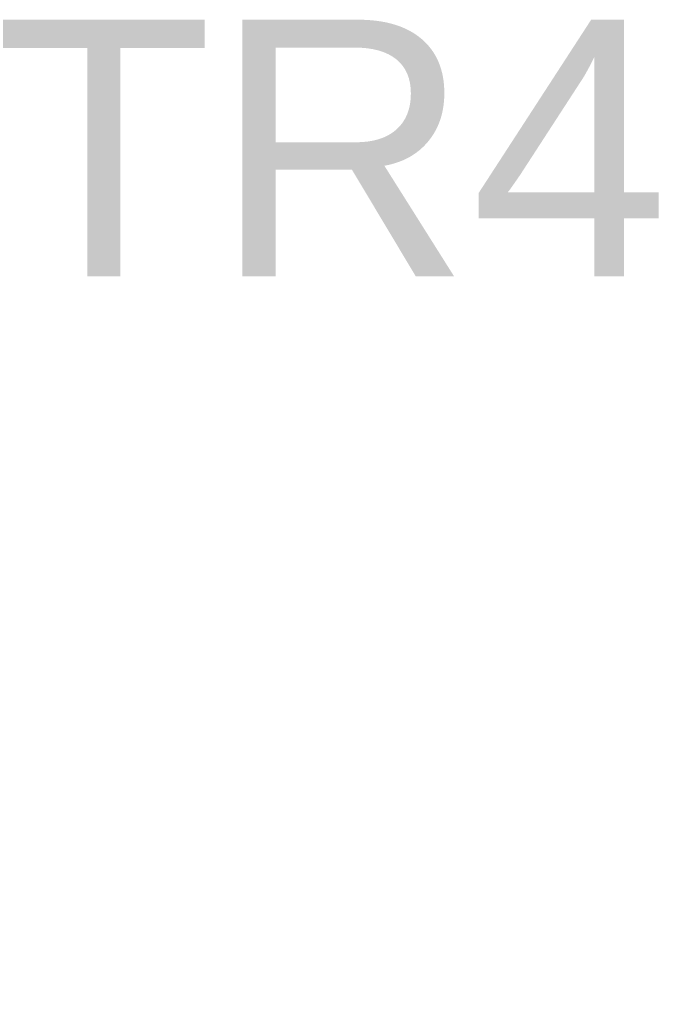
# Model space of a CAD drawing. Header units: millimetres. Extents: x 40090 to 187415, y -53271 to 40260.
# Tile 42 of 43: x 58720 to 59106, y 14543 to 15119. Entities that reach past the tile are written whole.
import ezdxf

# ---------------------------------------------------------------- set-up
doc = ezdxf.new("R2010")
doc.units = ezdxf.units.MM
doc.linetypes.add('ACAD_ISO12W100', pattern=[21, 12, -3, 0, -3, 0, -3])
doc.layers.add('AVM_kabelová_trasa_podhled', color=4, linetype='ACAD_ISO12W100', lineweight=30)
doc.styles.add('AVM', font='arial.ttf')
doc.styles.get("Standard").update_dxf_attribs({"font": 'arial.ttf'})
doc.dimstyles.new('AVM-1_50', dxfattribs={"dimscale": 40, "dimtxt": 2.5, "dimasz": 2.5, "dimexe": 1.25, "dimexo": 0.625, "dimtad": 1, "dimdec": 0, "dimrnd": 1, "dimtxsty": 'AVM', "dimcen": 2.5, "dimclrd": 256, "dimclre": 256, "dimclrt": 256, "dimadec": 0, "dimazin": 0, "dimtfac": 1, "dimtdec": 0, "dimtmove": 0, "dimatfit": 3, "dimfxl": 0, "dimarcsym": 0})

msp = doc.modelspace()

# ---------------------------------------------------------------- texts
at = {"layer": 'AVM_kabelová_trasa_podhled', "lineweight": -2, "insert": (59099.12, 15118.7), "char_height": 150, "width": 1361.3175, "attachment_point": 3}
msp.add_mtext('TR4', dxfattribs=at)

# ---------------------------------------------------------------- leaders
at = {"layer": 'AVM_kabelová_trasa_podhled', "lineweight": -2, "annotation_type": 0, "has_hookline": 1, "hookline_direction": 1, "text_width": 380.83}
msp.add_leader([(60363.44, 14543.25), (59198.54, 15073.14), (59125.41, 15073.14)], dimstyle='AVM-1_50', override={"dimasz": 1.5, "dimgap": 0.625, "dimtad": 0, "dimclrd": 6}, dxfattribs=at)

doc.saveas('drawing.dxf')
